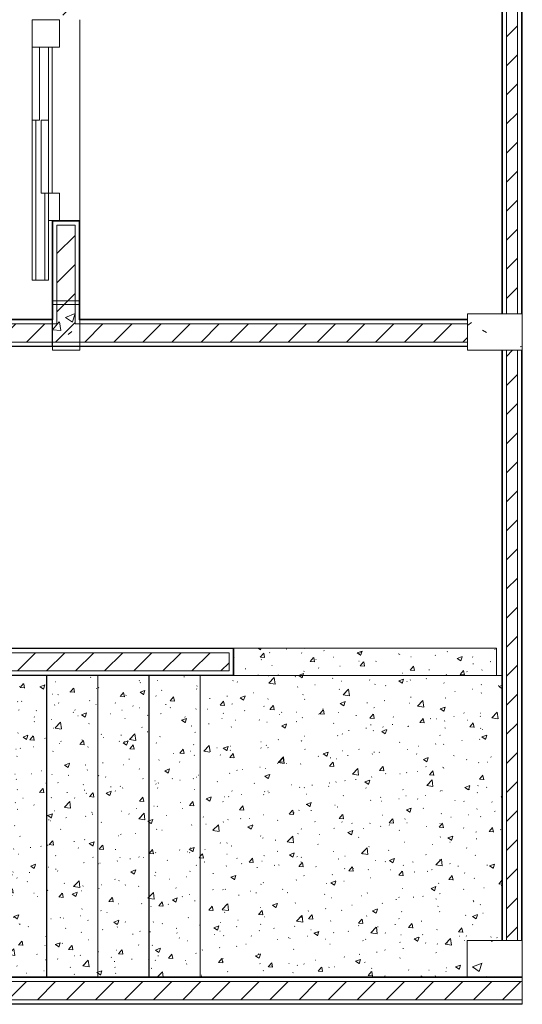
# Model space of a CAD drawing. Header units: metres. Extents: x 1.7 to 42.3, y -72.9 to -47.6.
# Tile 192 of 216: x 37.4 to 40.2, y -71.9 to -66.6. Entities that reach past the tile are written whole.
import ezdxf

# ---------------------------------------------------------------- set-up
doc = ezdxf.new("R2010")
doc.units = ezdxf.units.M
for name, color, linetype, lineweight in [('A-COLS', 7, 'Continuous', 18), ('A-FLOR', 7, 'Continuous', 18), ('A-WALL', 7, 'Continuous', 18), ('A-WALL-PATT', 7, 'Continuous', 18), ('Q-SPCQ', 7, 'Continuous', 18), ('S-COLS', 7, 'Continuous', 18), ('S-STRS', 7, 'Continuous', 18)]:
    doc.layers.add(name, color=color, linetype=linetype, lineweight=lineweight)
pattern_1 = [(50, (21.555, -62.9), (0.5465545, -0.047815), [0.05715, -0.62865]), (355, (21.555, -62.9), (-0.105728, 0.573166), [0.04572, -0.50292]), (100.451, (21.601, -62.904), (0.440828, 0.525349), [0.04857, -0.53427]), (46.184, (21.555, -62.748), (0.813237, -0.12613), [0.08573, -0.94298]), (96.636, (21.623, -62.758), (0.712212, 0.742287), [0.07286, -0.80141]), (351.184, (21.555, -62.748), (0.712217, 0.742274), [0.06858, -0.75438]), (21, (21.631, -62.786), (0.454846, -0.306795), [0.05715, -0.62865]), (326, (21.631, -62.786), (0.185405, 0.55256), [0.04572, -0.50292]), (71.451, (21.669, -62.811), (0.640251, 0.245763), [0.04857, -0.53427]), (37.5, (21.555, -62.9), (0.009261, 0.2536672), [0.02515, -0.47168, 0.02515, -0.48539, -0.50482]), (37.5, (21.555, -62.9), (0.009261, 0.2536672), [-1.007, 0.02515, -0.47968]), (7.5, (21.555, -62.9), (0.2004558, 0.300546), [0.02515, -0.26594, 0.02515, -0.46025, -0.1924]), (7.5, (21.555, -62.9), (0.2004558, 0.300546), [-0.77648, 0.02515, -0.16726]), (327.5, (21.385, -62.9), (0.4067682, -0.0171882), [0.02515, -0.16535, 0.02515, -0.56921, -0.78867]), (327.5, (21.385, -62.9), (0.4067682, -0.0171882), [-0.78486, 0.02515, -0.76352]), (317.5, (21.309, -62.9), (0.444383, 0.0762794), [0.02515, -0.2225, 0.02515, -0.36957, -0.56007]), (317.5, (21.309, -62.9), (0.444383, 0.0762794), [-0.64237, 0.02515, -0.53492])]
pattern_2 = [(45, (21.555, -62.9), (-0.0795495, 0.0795495), [])]
pattern_3 = [(50, (21.555, -62.9), (0.273274, -0.0239114), [0.02858, -0.31433]), (355, (21.555, -62.9), (-0.0528634, 0.286588), [0.02286, -0.25146]), (100.451, (21.578, -62.902), (0.220418, 0.2626804), [0.02429, -0.26714]), (46.184, (21.555, -62.824), (0.4066185, -0.0630575), [0.04286, -0.47149]), (96.636, (21.589, -62.829), (0.3561065, 0.371139), [0.03643, -0.4007]), (351.184, (21.555, -62.824), (0.356108, 0.371137), [0.03429, -0.37719]), (21, (21.593, -62.843), (0.2274184, -0.1533992), [0.02858, -0.31433]), (326, (21.593, -62.843), (0.0927052, 0.276284), [0.02286, -0.25146]), (71.451, (21.612, -62.856), (0.3201318, 0.1228847), [0.02429, -0.26714]), (37.5, (21.555, -62.9), (0.0046375, 0.12683267), [0.00251, -0.2459, 0.00251, -0.25276, -0.25241]), (37.5, (21.555, -62.9), (0.0046375, 0.12683267), [-0.50368, 0.00251, -0.2499]), (7.5, (21.555, -62.9), (0.1002335, 0.1502687), [0.00251, -0.14303, 0.00251, -0.24018, -0.0962]), (7.5, (21.555, -62.9), (0.1002335, 0.1502687), [-0.38824, 0.00251, -0.09369]), (327.5, (21.47, -62.9), (0.2033841, -0.0085941), [0.00251, -0.09274, 0.00251, -0.29467, -0.39433]), (327.5, (21.47, -62.9), (0.2033841, -0.0085941), [-0.39243, 0.00251, -0.39182]), (317.5, (21.432, -62.9), (0.2221916, 0.0381397), [0.00251, -0.12131, 0.00251, -0.19484, -0.28004]), (317.5, (21.432, -62.9), (0.2221916, 0.0381397), [-0.32118, 0.00251, -0.27752])]

# ---------------------------------------------------------------- blocks, each defined once
blk = doc.blocks.new('Concreto-Retangular-Coluna - 20 X 30-8586325-2PAV - FRIGORÍFICA')
at = {"layer": 'S-COLS', "true_color": 0xaaaaaa}
h = blk.add_hatch(dxfattribs=at)
h.set_pattern_fill('FP_13', color=253, style=0, pattern_type=2)
h.set_pattern_definition([(320, (8.793, 18.463), (-0.047815, -0.546555), [0.05715, -0.62865]), (265, (8.793, 18.463), (0.573166, 0.105728), [0.04572, -0.50292]), (10.451, (8.789, 18.417), (0.525349, -0.440828), [0.04857, -0.53427]), (316.184, (8.946, 18.463), (-0.12613, -0.813237), [0.08572, -0.94297]), (6.636, (8.935, 18.395), (0.742287, -0.712212), [0.07286, -0.80141]), (261.184, (8.946, 18.463), (0.742274, -0.712217), [0.06858, -0.75438]), (291, (8.908, 18.386), (-0.306795, -0.454846), [0.05715, -0.62865]), (236, (8.908, 18.386), (0.55256, -0.185405), [0.04572, -0.50292]), (341.451, (8.882, 18.348), (0.245763, -0.640251), [0.04857, -0.53427]), (307.5, (8.793, 18.463), (0.2536672, -0.009261), [0.02515, -0.47168, 0.02515, -0.48539, -0.50482]), (307.5, (8.793, 18.463), (0.2536672, -0.009261), [-1.007, 0.02515, -0.47968]), (277.5, (8.793, 18.463), (0.300546, -0.2004558), [0.02515, -0.26594, 0.02515, -0.46025, -0.19241]), (277.5, (8.793, 18.463), (0.300546, -0.2004558), [-0.77648, 0.02515, -0.16726]), (237.5, (8.793, 18.633), (-0.0171882, -0.4067682), [0.02515, -0.16535, 0.02515, -0.56921, -0.78867]), (237.5, (8.793, 18.633), (-0.0171882, -0.4067682), [-0.78486, 0.02515, -0.76352]), (227.5, (8.793, 18.709), (0.0762794, -0.444383), [0.02515, -0.2225, 0.02515, -0.36957, -0.56007]), (227.5, (8.793, 18.709), (0.0762794, -0.444383), [-0.64237, 0.02515, -0.53492])])
h.paths.add_polyline_path([(-0.1, -0.15), (0.1, -0.15), (0.1, 0.15), (-0.1, 0.15)])
at = {"layer": 'S-COLS', "color": 253, "true_color": 0xaaaaaa}
for p, q in [((0.1, 0.15), (-0.1, 0.15)), ((-0.1, 0.15), (-0.1, -0.15)), ((0.1, -0.15), (0.1, 0.15)), ((-0.1, -0.15), (0.1, -0.15))]:
    blk.add_line(p, q, dxfattribs=at)
blk = doc.blocks.new('Concreto-Retangular-Coluna - 20 X 30-8706938-2PAV - FRIGORÍFICA')
at = {"layer": 'S-COLS', "true_color": 0xaaaaaa}
h = blk.add_hatch(dxfattribs=at)
h.set_pattern_fill('FP_14', color=253, style=0, pattern_type=2)
h.set_pattern_definition([(320, (5.363, 18.463), (-0.047815, -0.546555), [0.05715, -0.62865]), (265, (5.363, 18.463), (0.573166, 0.105728), [0.04572, -0.50292]), (10.451, (5.359, 18.418), (0.525349, -0.440828), [0.04857, -0.53427]), (316.184, (5.515, 18.463), (-0.12613, -0.813237), [0.08572, -0.94297]), (6.636, (5.505, 18.395), (0.742287, -0.712212), [0.07286, -0.80141]), (261.184, (5.515, 18.463), (0.742274, -0.712217), [0.06858, -0.75438]), (291, (5.477, 18.387), (-0.306795, -0.454846), [0.05715, -0.62865]), (236, (5.477, 18.387), (0.55256, -0.185405), [0.04572, -0.50292]), (341.451, (5.452, 18.349), (0.245763, -0.640251), [0.04857, -0.53427]), (307.5, (5.363, 18.463), (0.2536672, -0.009261), [0.02515, -0.47168, 0.02515, -0.48539, -0.50482]), (307.5, (5.363, 18.463), (0.2536672, -0.009261), [-1.007, 0.02515, -0.47968]), (277.5, (5.363, 18.463), (0.300546, -0.2004558), [0.02515, -0.26594, 0.02515, -0.46025, -0.19241]), (277.5, (5.363, 18.463), (0.300546, -0.2004558), [-0.77648, 0.02515, -0.16726]), (237.5, (5.363, 18.633), (-0.0171882, -0.4067682), [0.02515, -0.16535, 0.02515, -0.56921, -0.78867]), (237.5, (5.363, 18.633), (-0.0171882, -0.4067682), [-0.78486, 0.02515, -0.76352]), (227.5, (5.363, 18.709), (0.0762794, -0.444383), [0.02515, -0.2225, 0.02515, -0.36957, -0.56007]), (227.5, (5.363, 18.709), (0.0762794, -0.444383), [-0.64237, 0.02515, -0.53492])])
h.paths.add_polyline_path([(-0.1, -0.15), (0.1, -0.15), (0.1, 0.15), (-0.1, 0.15)])
at = {"layer": 'S-COLS', "color": 253, "true_color": 0xaaaaaa}
for p, q in [((0.1, 0.15), (-0.1, 0.15)), ((-0.1, 0.15), (-0.1, -0.15)), ((0.1, -0.15), (0.1, 0.15)), ((-0.1, -0.15), (0.1, -0.15))]:
    blk.add_line(p, q, dxfattribs=at)
blk = doc.blocks.new('Escadas 3 - Escadas 1-8392884-2PAV - FRIGORÍFICA')
at = {"layer": 'S-STRS', "true_color": 0xc2c2c2}
h = blk.add_hatch(dxfattribs=at)
h.set_pattern_fill('FP_26', color=9, style=0, pattern_type=2)
h.set_pattern_definition(pattern_3)
h.paths.add_polyline_path([(40.0281, -70.1431), (40.0281, -69.9931), (38.5898, -69.9931), (38.5898, -70.1431), (39.6959, -70.1431)])
h = blk.add_hatch(dxfattribs=at)
h.set_pattern_fill('FP_26', color=9, style=0, pattern_type=2)
h.set_pattern_definition(pattern_3)
h.paths.add_polyline_path([(36.4459, -71.7931), (36.4459, -70.1431), (36.2548, -70.1431), (36.2548, -71.7931)])
h = blk.add_hatch(dxfattribs=at)
h.set_pattern_fill('FP_26', color=9, style=0, pattern_type=2)
h.set_pattern_definition(pattern_3)
h.paths.add_polyline_path([(36.7259, -71.7931), (36.7259, -70.1431), (36.4472, -70.1431), (36.4472, -71.7931)])
h = blk.add_hatch(dxfattribs=at)
h.set_pattern_fill('FP_26', color=9, style=0, pattern_type=2)
h.set_pattern_definition(pattern_3)
h.paths.add_polyline_path([(37.0059, -71.7931), (37.0059, -70.1431), (36.7272, -70.1431), (36.7272, -71.7931)])
h = blk.add_hatch(dxfattribs=at)
h.set_pattern_fill('FP_26', color=9, style=0, pattern_type=2)
h.set_pattern_definition(pattern_3)
h.paths.add_polyline_path([(37.0072, -71.7931), (37.2859, -71.7931), (37.2859, -70.1431), (37.0072, -70.1431), (37.0072, -70.8259)])
h = blk.add_hatch(dxfattribs=at)
h.set_pattern_fill('FP_26', color=9, style=0, pattern_type=2)
h.set_pattern_definition(pattern_3)
h.paths.add_polyline_path([(37.5659, -71.7931), (37.5659, -70.1431), (37.2872, -70.1431), (37.2872, -71.7931)])
h = blk.add_hatch(dxfattribs=at)
h.set_pattern_fill('FP_26', color=9, style=0, pattern_type=2)
h.set_pattern_definition(pattern_3)
h.paths.add_polyline_path([(37.8459, -71.7931), (37.8459, -70.1431), (37.5672, -70.1431), (37.5672, -71.7931)])
h = blk.add_hatch(dxfattribs=at)
h.set_pattern_fill('FP_26', color=9, style=0, pattern_type=2)
h.set_pattern_definition(pattern_3)
h.paths.add_polyline_path([(38.1259, -71.7931), (38.1259, -70.1431), (37.8472, -70.1431), (37.8472, -71.7931)])
h = blk.add_hatch(dxfattribs=at)
h.set_pattern_fill('FP_26', color=9, style=0, pattern_type=2)
h.set_pattern_definition(pattern_3)
h.paths.add_polyline_path([(38.4059, -71.7931), (38.4059, -70.1431), (38.1272, -70.1431), (38.1272, -71.7931)])
h = blk.add_hatch(dxfattribs=at)
h.set_pattern_fill('FP_26', color=9, style=0, pattern_type=2)
h.set_pattern_definition(pattern_3)
h.paths.add_polyline_path([(39.8676, -71.7931), (39.8676, -71.5933), (40.0573, -71.5931), (40.0573, -70.1431), (38.4072, -70.1431), (38.4072, -71.7931)])
at = {"layer": 'S-STRS', "color": 253, "true_color": 0xaaaaaa}
for p, q in [((40.0281, -69.9931), (38.5898, -69.9931)), ((40.0281, -70.1431), (40.0281, -69.9931)), ((36.4459, -70.1431), (36.4459, -71.7931)), ((36.7259, -70.1431), (36.7259, -71.7931)), ((37.0059, -71.7931), (37.0059, -70.1431)), ((37.2859, -71.7931), (37.2859, -70.1431)), ((37.5659, -71.7931), (37.5659, -70.1431)), ((37.8459, -71.7931), (37.8459, -70.1431)), ((38.1259, -71.7931), (38.1259, -70.1431)), ((38.4059, -70.1431), (38.4059, -71.7931)), ((38.5898, -70.1431), (40.0281, -70.1431)), ((38.5898, -70.1431), (40.0573, -70.1431))]:
    blk.add_line(p, q, dxfattribs=at)
blk = doc.blocks.new('Porta do elevador _2_ - Porta do elevador-6972843-2PAV - FRIGORÍFICA')
at = {"layer": 'Q-SPCQ', "color": 253, "true_color": 0xaaaaaa}
for p, q in [((0.125, 0.185), (-0.75, 0.185)), ((-0.75, 0.185), (-0.75, 0.095)), ((0.125, 0.165), (-0.75, 0.165)), ((0.525, 0.185), (0.125, 0.185)), ((0.125, 0.185), (0.125, 0.145)), ((0.525, 0.185), (0.675, 0.185)), ((0.525, 0.035), (0.525, 0.185)), ((0.675, 0.185), (0.675, 0.035)), ((-0.275, 0.115), (-0.75, 0.115)), ((-0.275, 0.135), (0.125, 0.135)), ((-0.275, 0.095), (-0.275, 0.135)), ((0.125, 0.145), (0.525, 0.145)), ((0.125, 0.135), (0.125, 0.095)), ((-0.75, 0.095), (-0.425, 0.095)), ((-0.275, 0.095), (-0.425, 0.095)), ((-0.425, 0.095), (-0.425, 0.035)), ((-0.275, 0.095), (0.125, 0.095)), ((-0.275, 0.035), (-0.275, 0.095)), ((-0.275, 0.075), (0.525, 0.075)), ((0.125, 0.095), (0.525, 0.095)), ((-0.425, 0.035), (-0.275, 0.035)), ((0.675, 0.035), (0.525, 0.035))]:
    blk.add_line(p, q, dxfattribs=at)
blk = doc.blocks.new('4 GRE - ESCOLA DE CINEMA E AUDIOVISUAL CINE REX R07_rvt-1-2PAV - FRIGORÍFICA')
at = {"layer": 'A-WALL-PATT', "true_color": 0xd4d4d4}
h = blk.add_hatch(dxfattribs=at)
h.set_pattern_fill('FP_1', color=254, style=0, pattern_type=2)
h.set_pattern_definition(pattern_1)
h.paths.add_polyline_path([(40.0597, -71.5933), (40.0598, -71.5933), (40.0598, -68.3629), (40.0573, -68.3629), (40.0573, -71.5933)])
h.paths.add_polyline_path([(40.0598, -68.1629), (40.0598, -65.9931), (40.0573, -65.9931), (40.0574, -68.1629)])
h.paths.add_polyline_path([(40.0573, -65.8631), (40.0598, -65.8631), (40.0598, -63.9454), (40.0573, -63.9454), (40.0573, -65.8465)])
h.paths.add_polyline_path([(40.0598, -63.7454), (40.0593, -61.4854), (40.0573, -61.4854), (40.0573, -63.7454), (40.0583, -63.7454)])
h.paths.add_polyline_path([(40.0594, -61.2854), (40.0598, -61.2854), (40.0598, -60.3554), (40.0573, -60.3554), (40.0573, -61.2854)])
h.paths.add_polyline_path([(40.0598, -60.3469), (40.0598, -57.7861), (40.0573, -57.7861), (40.0573, -60.3469)])
h.paths.add_polyline_path([(40.0573, -57.5861), (40.0598, -57.5861), (40.0598, -54.4968), (40.0573, -54.4968), (40.0573, -57.5475)])
h.paths.add_polyline_path([(40.0598, -54.2968), (40.0598, -51.2461), (40.0573, -51.2461), (40.0573, -54.2968), (40.059, -54.2968)])
h = blk.add_hatch(dxfattribs=at)
h.set_pattern_fill('FP_2', color=254, style=0, pattern_type=2)
h.set_pattern_definition(pattern_2)
h.paths.add_polyline_path([(40.1423, -71.5933), (40.1423, -68.3629), (40.0823, -68.3629), (40.0823, -71.5933), (40.1413, -71.5933)])
h.paths.add_polyline_path([(40.1048, -68.1629), (40.1423, -68.1629), (40.1423, -63.9454), (40.0823, -63.9454), (40.0823, -68.1629)])
h.paths.add_polyline_path([(40.0823, -63.7454), (40.1423, -63.7454), (40.1423, -61.4854), (40.0823, -61.4854), (40.0823, -63.3568)])
h.paths.add_polyline_path([(40.0872, -61.2854), (40.1423, -61.2854), (40.1423, -57.7861), (40.0823, -57.7861), (40.0823, -61.2854)])
h.paths.add_polyline_path([(40.0823, -57.5861), (40.1423, -57.5861), (40.1423, -54.4968), (40.0823, -54.4968), (40.0823, -57.5475)])
h.paths.add_polyline_path([(40.0823, -54.2968), (40.1423, -54.2968), (40.1419, -51.2461), (40.0823, -51.2461), (40.0823, -54.2279)])
h = blk.add_hatch(dxfattribs=at)
h.set_pattern_fill('FP_1', color=254, style=0, pattern_type=2)
h.set_pattern_definition(pattern_1)
h.paths.add_polyline_path([(40.1648, -71.5933), (40.1673, -71.5933), (40.1673, -68.3629), (40.1648, -68.3629), (40.1648, -70.8259)])
h.paths.add_polyline_path([(40.1673, -68.1629), (40.1673, -63.9454), (40.1648, -63.9454), (40.1648, -68.1629)])
h.paths.add_polyline_path([(40.1648, -63.7454), (40.1673, -63.7454), (40.1673, -61.4854), (40.1648, -61.4854), (40.1648, -63.3568)])
h.paths.add_polyline_path([(40.1673, -61.2854), (40.1673, -57.7861), (40.1648, -57.7861), (40.1648, -61.2854)])
h.paths.add_polyline_path([(40.1648, -57.5861), (40.1673, -57.5861), (40.1673, -54.4968), (40.1648, -54.4968), (40.1648, -57.5475)])
h.paths.add_polyline_path([(40.1648, -54.2968), (40.1673, -54.2968), (40.1673, -51.2461), (40.1648, -51.2461), (40.1648, -54.2279)])
h = blk.add_hatch(dxfattribs=at)
h.set_pattern_fill('FP_2', color=254, style=0, pattern_type=2)
h.set_pattern_definition(pattern_2)
h.paths.add_polyline_path([(37.6223, -68.2178), (37.7223, -68.2178), (37.7223, -67.678), (37.6223, -67.678), (37.6223, -68.1953)])
h.paths.add_polyline_path([(37.6723, -66.528), (37.7223, -66.528), (37.7223, -65.9946), (37.6223, -65.9946), (37.6223, -66.528)])
h = blk.add_hatch(dxfattribs=at)
h.set_pattern_fill('FP_1', color=254, style=0, pattern_type=2)
h.set_pattern_definition(pattern_1)
h.paths.add_polyline_path([(37.7448, -68.1928), (37.7473, -68.1928), (37.7473, -67.653), (37.6723, -67.653), (37.6723, -67.6555), (37.7448, -67.6555)])
h.paths.add_polyline_path([(37.7393, -66.553), (37.7473, -66.553), (37.7473, -65.9931), (37.7448, -65.9931), (37.7448, -66.5505), (37.6723, -66.5505), (37.6723, -66.553)])
h = blk.add_hatch(dxfattribs=at)
h.set_pattern_fill('FP_1', color=254, style=0, pattern_type=2)
h.set_pattern_definition(pattern_1)
h.paths.add_polyline_path([(39.6959, -68.1953), (39.8683, -68.1951), (39.8683, -68.1928), (37.7448, -68.1928), (37.7448, -68.1953), (38.3915, -68.1953)])
h.paths.add_polyline_path([(36.4771, -68.1953), (37.5998, -68.1953), (37.5998, -68.1928), (36.4771, -68.1928)])
h = blk.add_hatch(dxfattribs=at)
h.set_pattern_fill('FP_1', color=254, style=0, pattern_type=2)
h.set_pattern_definition(pattern_1)
h.paths.add_polyline_path([(39.6959, -68.3428), (39.8683, -68.3427), (39.8683, -68.3403), (36.4796, -68.3403), (36.4796, -68.1953), (36.4771, -68.1953), (36.4771, -68.3428), (38.3915, -68.3428)])
h = blk.add_hatch(dxfattribs=at)
h.set_pattern_fill('FP_2', color=254, style=0, pattern_type=2)
h.set_pattern_definition(pattern_2)
h.paths.add_polyline_path([(39.6959, -68.3178), (39.8683, -68.3178), (39.8683, -68.2178), (36.5021, -68.2178), (36.5021, -68.3178), (38.3915, -68.3178)])
h = blk.add_hatch(dxfattribs=at)
h.set_pattern_fill('FP_1', color=254, style=0, pattern_type=2)
h.set_pattern_definition(pattern_1)
h.paths.add_polyline_path([(38.5873, -69.9956), (38.5898, -69.9956), (38.5898, -69.9931), (36.2548, -69.9931), (36.2548, -69.9956), (37.0871, -69.9956)])
h = blk.add_hatch(dxfattribs=at)
h.set_pattern_fill('FP_1', color=254, style=0, pattern_type=2)
h.set_pattern_definition(pattern_1)
h.paths.add_polyline_path([(38.5898, -70.1431), (38.5898, -69.9956), (38.5873, -69.9956), (38.5873, -70.1406), (36.2573, -70.1406), (36.2573, -69.9956), (36.2548, -69.9956), (36.2548, -70.1431), (37.0871, -70.1431)])
h = blk.add_hatch(dxfattribs=at)
h.set_pattern_fill('FP_2', color=254, style=0, pattern_type=2)
h.set_pattern_definition(pattern_2)
h.paths.add_polyline_path([(38.5648, -70.1181), (38.5648, -70.0181), (36.2798, -70.0181), (36.2798, -70.1181), (37.0871, -70.1181)])
h = blk.add_hatch(dxfattribs=at)
h.set_pattern_fill('FP_1', color=254, style=0, pattern_type=2)
h.set_pattern_definition(pattern_1)
h.paths.add_polyline_path([(17.4385, -71.7956), (17.4385, -71.7931), (17.436, -71.7931), (17.436, -71.7956)])
h.paths.add_polyline_path([(25.9997, -71.7956), (26.8885, -71.7956), (26.8885, -71.7931), (20.3114, -71.7931), (20.31, -71.7956), (25.3475, -71.7956)])
h.paths.add_polyline_path([(39.8676, -71.7956), (40.1673, -71.7956), (40.1673, -71.7933), (34.6726, -71.7931), (34.6726, -71.7956), (37.0871, -71.7956)])
h.paths.add_polyline_path([(27.0335, -71.7956), (28.3885, -71.7956), (28.3885, -71.7931), (27.0335, -71.7931)])
h.paths.add_polyline_path([(17.5835, -71.7956), (18.9385, -71.7956), (18.9385, -71.7931), (17.5835, -71.7931)])
h.paths.add_polyline_path([(34.6026, -71.7956), (34.6026, -71.7931), (28.5335, -71.7931), (28.5335, -71.7956), (34.4783, -71.7956)])
h.paths.add_polyline_path([(19.0835, -71.7956), (20.2847, -71.7952), (20.2834, -71.7931), (19.0835, -71.7931)])
h = blk.add_hatch(dxfattribs=at)
h.set_pattern_fill('FP_2', color=254, style=0, pattern_type=2)
h.set_pattern_definition(pattern_2)
h.paths.add_polyline_path([(26.6519, -71.9181), (40.1673, -71.9181), (40.1673, -71.8181), (17.436, -71.8181), (17.436, -71.8793), (17.0502, -71.8793), (17.0502, -71.9181), (25.9997, -71.9181)])
h = blk.add_hatch(dxfattribs=at)
h.set_pattern_fill('FP_1', color=254, style=0, pattern_type=2)
h.set_pattern_definition(pattern_1)
h.paths.add_polyline_path([(26.6519, -71.9431), (40.1673, -71.9431), (40.1673, -71.9406), (17.0502, -71.9406), (17.0502, -71.9431), (25.9997, -71.9431)])
at = {"layer": 'S-COLS', "true_color": 0xaaaaaa}
h = blk.add_hatch(dxfattribs=at)
h.set_pattern_fill('FP_1', color=253, style=0, pattern_type=2)
h.set_pattern_definition(pattern_1)
h.paths.add_polyline_path([(37.5973, -68.3428), (37.7473, -68.3428), (37.7473, -68.0928), (37.5973, -68.0928), (37.5973, -68.3362)])
at = {"layer": 'A-FLOR', "color": 253, "true_color": 0xaaaaaa}
blk.add_line((37.7473, -67.653), (37.7473, -66.553), dxfattribs=at)
at = {"layer": 'A-WALL', "color": 253, "true_color": 0xaaaaaa}
for p, q in [((40.1423, -68.1629), (40.1423, -63.9454)), ((40.1648, -68.1629), (40.1648, -63.9454)), ((40.1673, -68.1629), (40.1673, -63.9454)), ((40.0573, -65.9931), (40.0573, -68.1629)), ((40.0598, -68.1629), (40.0598, -65.9931)), ((40.0823, -68.1629), (40.0823, -65.9931)), ((37.5973, -67.653), (37.5973, -68.1928)), ((37.5998, -67.6555), (37.5998, -68.1928)), ((37.6723, -67.6555), (37.5998, -67.6555)), ((37.6223, -67.678), (37.6223, -68.1928)), ((37.6723, -67.678), (37.6223, -67.678)), ((37.7473, -67.653), (37.6373, -67.653)), ((37.7448, -67.6555), (37.6723, -67.6555)), ((37.7223, -67.678), (37.6723, -67.678)), ((37.7223, -68.1928), (37.7223, -67.678)), ((37.7448, -68.1928), (37.7448, -67.6555)), ((37.7473, -68.1928), (37.7473, -67.653)), ((37.5973, -68.1928), (36.4771, -68.1928)), ((37.5998, -68.1953), (36.4796, -68.1953)), ((37.6223, -68.2178), (36.5021, -68.2178)), ((37.5998, -68.1928), (37.5998, -68.1953)), ((37.6223, -68.1928), (37.6223, -68.1953)), ((37.6223, -68.1953), (37.6223, -68.2178)), ((37.7223, -68.1928), (37.7223, -68.1953)), ((37.7223, -68.1953), (37.7223, -68.2178)), ((39.8683, -68.2178), (37.7223, -68.2178)), ((37.7448, -68.1928), (37.7448, -68.1953)), ((39.8683, -68.1953), (37.7448, -68.1953)), ((39.8683, -68.1928), (37.7473, -68.1928)), ((36.4771, -68.3428), (39.8683, -68.3428)), ((39.8683, -68.3403), (36.4796, -68.3403)), ((39.8683, -68.3178), (36.5021, -68.3178)), ((40.0573, -68.3629), (40.0573, -71.5933)), ((40.0598, -71.5933), (40.0598, -68.3629)), ((40.0823, -71.5933), (40.0823, -68.3629)), ((40.1423, -71.5933), (40.1423, -68.3629)), ((40.1648, -71.5933), (40.1648, -68.3629)), ((40.1673, -71.5933), (40.1673, -68.3629)), ((38.5898, -69.9931), (36.2548, -69.9931)), ((38.5873, -69.9956), (36.2573, -69.9956)), ((38.5873, -70.0181), (38.5873, -69.9956)), ((38.5898, -69.9956), (38.5898, -69.9931)), ((38.5898, -70.1406), (38.5898, -69.9956)), ((38.5648, -70.0181), (36.2798, -70.0181)), ((38.5648, -70.1181), (38.5648, -70.0181)), ((38.5873, -70.1181), (38.5873, -70.0181)), ((38.5648, -70.1181), (36.2798, -70.1181)), ((38.5873, -70.1406), (38.5873, -70.1181)), ((36.2548, -70.1431), (38.5898, -70.1431)), ((38.5873, -70.1406), (36.2573, -70.1406)), ((38.5898, -70.1431), (38.5898, -70.1406)), ((40.1673, -71.7956), (34.6726, -71.7956)), ((39.8676, -71.7931), (35.2073, -71.7931)), ((40.1673, -71.9431), (40.1673, -71.7933)), ((40.1673, -71.8181), (34.6726, -71.8181)), ((40.1673, -71.9181), (17.0502, -71.9181)), ((40.1673, -71.9406), (17.0502, -71.9406)), ((17.0502, -71.9431), (40.1673, -71.9431))]:
    blk.add_line(p, q, dxfattribs=at)
at = {"layer": 'S-COLS', "color": 253, "true_color": 0xaaaaaa}
for p, q in [((37.5973, -68.0928), (37.5973, -68.3428)), ((37.7473, -68.0928), (37.5973, -68.0928)), ((37.7473, -68.3428), (37.7473, -68.0928)), ((37.5973, -68.3428), (37.7473, -68.3428))]:
    blk.add_line(p, q, dxfattribs=at)
at = {"layer": 'Q-SPCQ', "color": 253, "lineweight": 18, "true_color": 0xaaaaaa, "rotation": 89.9999999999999}
blk.add_blockref('Porta do elevador _2_ - Porta do elevador-6972843-2PAV - FRIGORÍFICA', (37.6723, -67.228), dxfattribs=at)
at = {"layer": 'S-COLS', "color": 253, "lineweight": 18, "true_color": 0xaaaaaa, "rotation": 90.00000000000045}
for name, p in [('Concreto-Retangular-Coluna - 20 X 30-8706938-2PAV - FRIGORÍFICA', (40.0183, -68.2629)), ('Concreto-Retangular-Coluna - 20 X 30-8586325-2PAV - FRIGORÍFICA', (40.0176, -71.6933))]:
    blk.add_blockref(name, p, dxfattribs=at)
at = {"layer": 'S-STRS', "color": 253, "lineweight": 18, "true_color": 0xaaaaaa}
blk.add_blockref('Escadas 3 - Escadas 1-8392884-2PAV - FRIGORÍFICA', (0, 0), dxfattribs=at)
blk = doc.blocks.new('Family - LE2-299440-2PAV - FRIGORÍFICA')
at = {"layer": 'S-STRS', "color": 253, "true_color": 0xaaaaaa}
for p, q in [((-0.84, -0.825), (-0.84, 0.825)), ((-0.84, 0.825), (-0.84, -0.825)), ((-0.56, -0.825), (-0.56, 0.825)), ((-0.56, 0.825), (-0.56, -0.825)), ((-0.28, -0.825), (-0.28, 0.825)), ((-0.28, 0.825), (-0.28, -0.825)), ((0, -0.825), (0, 0.825)), ((0, 0.825), (0, -0.825)), ((0.28, -0.825), (0.28, 0.825)), ((0.28, 0.825), (0.28, -0.825)), ((0.56, -0.825), (0.56, 0.825)), ((0.56, 0.825), (0.56, -0.825)), ((0.84, -0.825), (0.84, 0.825)), ((0.84, 0.825), (0.84, -0.825)), ((1.12, -0.825), (1.12, 0.825)), ((1.12, 0.825), (1.12, -0.825))]:
    blk.add_line(p, q, dxfattribs=at)
blk = doc.blocks.new('Family - P49-299994-2PAV - FRIGORÍFICA')
at = {"layer": 'S-COLS', "color": 253, "true_color": 0xaaaaaa}
blk.add_line((0.15, -0.1), (0.15, 0.1), dxfattribs=at)
blk = doc.blocks.new('Family - P49-301631-2PAV - FRIGORÍFICA')
at = {"layer": 'S-COLS', "color": 253, "true_color": 0xaaaaaa}
blk.add_line((0.15, -0.1), (0.15, 0.1), dxfattribs=at)
blk = doc.blocks.new('Family - P59-300000-2PAV - FRIGORÍFICA')
at = {"layer": 'S-COLS', "color": 253, "true_color": 0xaaaaaa}
for p, q in [((0.15, 0.1), (-0.15, 0.1)), ((0.15, -0.1), (0.15, 0.1)), ((0.1487, -0.1), (0.15, -0.1))]:
    blk.add_line(p, q, dxfattribs=at)
blk = doc.blocks.new('Family - P59-301640-2PAV - FRIGORÍFICA')
at = {"layer": 'S-COLS', "color": 253, "true_color": 0xaaaaaa}
for p, q in [((0.15, 0.1), (-0.15, 0.1)), ((0.15, -0.1), (0.15, 0.1)), ((0.1487, -0.1), (0.15, -0.1))]:
    blk.add_line(p, q, dxfattribs=at)
blk = doc.blocks.new('Family - P48-300070-2PAV - FRIGORÍFICA')
at = {"layer": 'S-COLS', "color": 253, "true_color": 0xaaaaaa}
for p, q in [((-0.075, 0.125), (-0.075, -0.125)), ((0.075, 0.125), (-0.075, 0.125)), ((0.075, -0.125), (0.075, 0.125)), ((-0.075, -0.125), (0.075, -0.125))]:
    blk.add_line(p, q, dxfattribs=at)
blk = doc.blocks.new('Family - P48-301630-2PAV - FRIGORÍFICA')
at = {"layer": 'S-COLS', "color": 253, "true_color": 0xaaaaaa}
for p, q in [((-0.075, 0.125), (-0.075, -0.125)), ((0.075, 0.125), (-0.075, 0.125)), ((0.075, -0.125), (0.075, 0.125)), ((-0.075, -0.125), (0.075, -0.125))]:
    blk.add_line(p, q, dxfattribs=at)
blk = doc.blocks.new('ESTRUTURAL CINE REX _011_IFC-1-2PAV - FRIGORÍFICA')
at = {"layer": 'A-COLS', "color": 253, "lineweight": 18, "true_color": 0xaaaaaa}
for name, p in [('Family - P48-301630-2PAV - FRIGORÍFICA', (37.6736, -68.2379)), ('Family - P49-301631-2PAV - FRIGORÍFICA', (40.0188, -68.2629)), ('Family - P59-301640-2PAV - FRIGORÍFICA', (40.0189, -71.6931))]:
    blk.add_blockref(name, p, dxfattribs=at)
at = {"layer": 'S-COLS', "color": 253, "lineweight": 18, "true_color": 0xaaaaaa}
for name, p in [('Family - P48-300070-2PAV - FRIGORÍFICA', (37.6736, -68.2379)), ('Family - P49-299994-2PAV - FRIGORÍFICA', (40.0188, -68.2629)), ('Family - P59-300000-2PAV - FRIGORÍFICA', (40.0189, -71.6931))]:
    blk.add_blockref(name, p, dxfattribs=at)
at = {"layer": 'S-STRS', "color": 253, "lineweight": 18, "true_color": 0xaaaaaa}
blk.add_blockref('Family - LE2-299440-2PAV - FRIGORÍFICA', (37.2872, -70.9681), dxfattribs=at)

msp = doc.modelspace()

# ---------------------------------------------------------------- block references
at = {"lineweight": 5}
for name in ['4 GRE - ESCOLA DE CINEMA E AUDIOVISUAL CINE REX R07_rvt-1-2PAV - FRIGORÍFICA', 'ESTRUTURAL CINE REX _011_IFC-1-2PAV - FRIGORÍFICA']:
    msp.add_blockref(name, (0, 0), dxfattribs=at)

doc.saveas('drawing.dxf')
